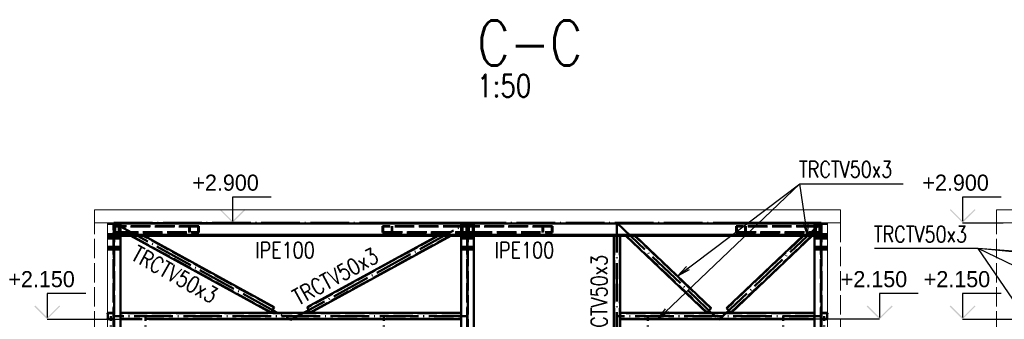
# Paper-space layout 'Layout1' of a CAD drawing. Extents: x -2 to 935, y -36 to 422.
# Tile 25 of 63: x 248 to 401, y 95 to 141. Entities that reach past the tile are written whole.
import ezdxf

# ---------------------------------------------------------------- set-up
doc = ezdxf.new("R2010")
doc.units = 0
doc.linetypes.add('ACAD_ISO02W100', pattern=[15, 12, -3])
doc.linetypes.add('ACAD_ISO04W100', pattern=[30.5, 24, -3, 0.5, -3])
for name, color, linetype, lineweight in [('SS_KOTY-VYSKOVA', 140, 'CONTINUOUS', 25), ('SS_OPLASTENI-PANEL', 9, 'CONTINUOUS', 13), ('SS_POPIS_PROFILU', 13, 'CONTINUOUS', 25), ('SS_SLOUPY', 143, 'CONTINUOUS', 50), ('SS_VAZNICE', 11, 'CONTINUOUS', 50), ('SS_ZTUŽENÍ', 81, 'CONTINUOUS', 50)]:
    doc.layers.add(name, color=color, linetype=linetype, lineweight=lineweight)
doc.styles.add('romans.shx', font='romans.shx', dxfattribs={"height": 5})

psp = doc.layouts.get("Layout1")

# ---------------------------------------------------------------- hatches: boundary and pattern name
at = {"layer": 'SS_KOTY-VYSKOVA'}
for points in [[(279.5826, 111.9484), (279.4412, 111.807), (281.4412, 109.807), (283.4412, 111.807), (283.2997, 111.9484), (281.4412, 110.0898)], [(392.9419, 111.9484), (392.8005, 111.807), (394.8005, 109.807), (396.8005, 111.807), (396.6591, 111.9484), (394.8005, 110.0898)], [(250.8027, 96.9484), (250.6613, 96.807), (252.6613, 94.807), (254.6613, 96.807), (254.5198, 96.9484), (252.6613, 95.0898)], [(380.0579, 96.9484), (379.9164, 96.807), (381.9164, 94.807), (383.9164, 96.807), (383.775, 96.9484), (381.9164, 95.0898)], [(392.9419, 96.9484), (392.8005, 96.807), (394.8005, 94.807), (396.8005, 96.807), (396.6591, 96.9484), (394.8005, 95.0898)]]:
    psp.add_hatch(color=256, dxfattribs=at).paths.add_polyline_path(points)

# ---------------------------------------------------------------- linework, layer by layer
for p, q in [((287.4412, 113.807), (281.4412, 113.807)), ((281.4412, 113.807), (281.4412, 110.0898)), ((400.8005, 113.807), (394.8005, 113.807)), ((394.8005, 113.807), (394.8005, 110.0898)), ((281.4412, 109.807), (264.9659, 109.807)), ((394.8005, 109.807), (401.0723, 109.807)), ((258.6613, 98.807, -50360.24), (252.6613, 98.807, -50360.24)), ((252.6613, 98.807, -50360.24), (252.6613, 95.0898, -50360.24)), ((387.9164, 98.807, -50360.24), (381.9164, 98.807, -50360.24)), ((381.9164, 98.807, -50360.24), (381.9164, 95.0898, -50360.24)), ((400.8005, 98.807, 45599.36), (394.8005, 98.807, 45599.36)), ((394.8005, 98.807, 45599.36), (394.8005, 95.0898, 45599.36)), ((252.6613, 94.807), (264.0154, 94.807)), ((381.9164, 94.807), (371.8163, 94.807)), ((394.8005, 94.807), (404.0719, 94.807))]:
    psp.add_line(p, q, dxfattribs=at)
at = {"layer": 'SS_OPLASTENI-PANEL', "ltscale": 0.25}
for p, q in [((375.8159, 111.807), (260.0159, 111.807)), ((260.0159, 111.807), (260.0159, 109.807)), ((375.8159, 109.807), (375.8159, 111.807)), ((515.8723, 111.807), (400.0723, 111.807)), ((400.0723, 111.807), (400.0723, 109.807)), ((260.0159, 109.807), (375.8159, 109.807)), ((400.0723, 109.807), (515.8723, 109.807))]:
    psp.add_line(p, q, dxfattribs=at)
at = {"layer": 'SS_OPLASTENI-PANEL', "color": 9, "linetype": 'ACAD_ISO02W100', "ltscale": 0.25}
for p, q in [((260.0159, 51.807), (260.0159, 109.807)), ((375.8159, 109.807), (375.8159, 51.807)), ((400.0723, 51.807), (400.0723, 109.807)), ((260.0159, 94.807), (262.0159, 94.807)), ((373.8159, 94.807), (375.8159, 94.807))]:
    psp.add_line(p, q, dxfattribs=at)
at = {"layer": 'SS_OPLASTENI-PANEL', "color": 9, "linetype": 'Continuous', "ltscale": 0.25}
for p, q in [((262.0159, 52.407), (262.0159, 109.807)), ((373.8159, 109.807), (373.8159, 52.407))]:
    psp.add_line(p, q, dxfattribs=at)
at = {"layer": 'SS_POPIS_PROFILU', "color": 0, "linetype": 'ByBlock'}
for p, q in [((370.7165, 107.807), (370.0881, 109.7347)), ((370.7165, 107.807), (370.4176, 109.7845)), ((370.7472, 109.8344), (370.7165, 107.807)), ((350.5171, 101.5413), (351.9121, 103.0126)), ((350.5171, 101.5413), (352.113, 102.7466)), ((352.3139, 102.4806), (350.5171, 101.5413)), ((347.4619, 94.807), (348.6771, 96.4301)), ((347.4619, 94.807), (348.9074, 96.1892)), ((349.1378, 95.9482), (347.4619, 94.807))]:
    psp.add_line(p, q, dxfattribs=at)
at = {"layer": 'SS_POPIS_PROFILU', "color": 13}
for points in [[(347.4619, 94.807), (369.497, 115.8757), (385.5923, 115.8757)], [(350.5171, 101.5413), (369.497, 115.8757), (385.5923, 115.8757)], [(370.7165, 107.807), (369.497, 115.8757), (385.5923, 115.8757)], [(407.3429, 105.0479), (397.2165, 105.7945), (381.1213, 105.7945)], [(420.1723, 72.207), (397.2165, 105.7945), (381.1213, 105.7945)], [(419.9043, 94.867), (397.2165, 105.7945), (381.1213, 105.7945)], [(426.8191, 102.9208), (397.2165, 105.7945), (381.1213, 105.7945)]]:
    psp.add_lwpolyline(points, dxfattribs=at)
at = {"layer": 'SS_SLOUPY', "color": 3, "linetype": 'ACAD_ISO02W100', "ltscale": 0.25}
for p, q in [((262.0159, 109.707), (264.0159, 109.707)), ((262.0159, 109.647), (262.7259, 109.647)), ((262.9659, 52.407), (262.9659, 109.807)), ((263.0659, 109.807), (263.0659, 52.407)), ((263.3059, 109.647), (264.0159, 109.647)), ((316.9159, 109.707), (318.9159, 109.707)), ((316.9159, 109.647), (317.6259, 109.647)), ((317.8659, 52.407), (317.8659, 109.807)), ((317.9659, 109.807), (317.9659, 52.407)), ((318.2059, 109.647), (318.9159, 109.647)), ((371.8159, 109.707), (373.8159, 109.707)), ((371.8159, 109.647), (372.5259, 109.647)), ((372.7659, 52.407), (372.7659, 109.807)), ((372.8659, 109.807), (372.8659, 52.407)), ((373.1059, 109.647), (373.8159, 109.647)), ((262.7259, 108.047), (262.0159, 108.047)), ((264.0159, 107.887), (262.0159, 107.887)), ((262.0159, 107.8548), (262.9659, 107.8548)), ((262.9659, 107.5659), (262.0159, 107.5659)), ((264.0159, 107.387), (262.0159, 107.387)), ((263.0659, 107.8548), (264.0159, 107.8548)), ((264.0159, 107.5659), (263.0659, 107.5659)), ((264.0159, 108.047), (263.3059, 108.047)), ((317.6259, 108.047), (316.9159, 108.047)), ((318.9159, 107.887), (316.9159, 107.887)), ((316.9159, 107.8548), (317.8659, 107.8548)), ((317.8659, 107.5659), (316.9159, 107.5659)), ((318.9159, 107.387), (316.9159, 107.387)), ((317.9659, 107.8548), (318.9159, 107.8548)), ((318.9159, 107.5659), (317.9659, 107.5659)), ((318.9159, 108.047), (318.2059, 108.047)), ((372.5259, 108.047), (371.8159, 108.047)), ((373.8159, 107.887), (371.8159, 107.887)), ((371.8159, 107.8548), (372.7659, 107.8548)), ((372.7659, 107.5659), (371.8159, 107.5659)), ((373.8159, 107.387), (371.8159, 107.387)), ((372.8659, 107.8548), (373.8159, 107.8548)), ((373.8159, 107.5659), (372.8659, 107.5659)), ((373.8159, 108.047), (373.1059, 108.047)), ((262.9659, 106.0659), (262.0159, 106.0659)), ((262.0159, 105.887), (264.0159, 105.887)), ((264.0159, 105.687), (262.0159, 105.687)), ((264.0159, 106.0659), (263.0659, 106.0659)), ((317.8659, 106.0659), (316.9159, 106.0659)), ((316.9159, 105.887), (318.9159, 105.887)), ((318.9159, 105.687), (316.9159, 105.687)), ((318.9159, 106.0659), (317.9659, 106.0659)), ((372.7659, 106.0659), (371.8159, 106.0659)), ((371.8159, 105.887), (373.8159, 105.887)), ((373.8159, 105.687), (371.8159, 105.687)), ((373.8159, 106.0659), (372.8659, 106.0659))]:
    psp.add_line(p, q, dxfattribs=at)
at = {"layer": 'SS_SLOUPY', "color": 7, "linetype": 'ACAD_ISO04W100', "ltscale": 0.25}
for p, q in [((263.0159, 51.807), (263.0159, 109.807)), ((263.0159, 109.807), (263.0159, 109.807)), ((263.0159, 108.887), (263.0159, 104.387)), ((317.9159, 51.807), (317.9159, 109.807)), ((317.9159, 109.807), (317.9159, 109.807)), ((317.9159, 108.887), (317.9159, 104.387)), ((372.8159, 51.807), (372.8159, 109.807)), ((372.8159, 109.807), (372.8159, 109.807)), ((372.8159, 108.887), (372.8159, 104.387))]:
    psp.add_line(p, q, dxfattribs=at)
at = {"layer": 'SS_SLOUPY', "color": 1, "linetype": 'Continuous', "ltscale": 0.25}
for p, q in [((264.0159, 52.407), (264.0159, 109.807)), ((316.9159, 109.807), (316.9159, 95.807)), ((318.9159, 52.407), (318.9159, 109.807)), ((371.8159, 109.807), (371.8159, 95.807)), ((316.9159, 94.807), (316.9159, 72.207)), ((371.8159, 94.807), (371.8159, 72.207))]:
    psp.add_line(p, q, dxfattribs=at)
at = {"layer": 'SS_SLOUPY', "color": 3, "linetype": 'ACAD_ISO02W100', "ltscale": 0.25, "extrusion": (-7.53756e-13, -1.81868e-12, -1)}
for centre, end in [((-262.7259, 109.407), 180), ((-317.6259, 109.407), 179.988493), ((-372.5259, 109.407), 179.988493)]:
    psp.add_arc(centre, 0.24, 90, end, dxfattribs=at)
at = {"layer": 'SS_SLOUPY', "color": 3, "linetype": 'ACAD_ISO02W100', "ltscale": 0.25, "extrusion": (1.81868e-12, -7.53144e-13, -1)}
for centre, start in [((-263.3059, 109.407), 0.011577), ((-318.2059, 109.407), 0.011507), ((-373.1059, 109.407), 0)]:
    psp.add_arc(centre, 0.24, start, 90, dxfattribs=at)
at = {"layer": 'SS_SLOUPY', "color": 3, "linetype": 'ACAD_ISO02W100', "ltscale": 0.25, "extrusion": (-7.53756e-13, 1.8193e-12, -1)}
for centre, start in [((-262.7259, 108.287), 180), ((-317.6259, 108.287), 180.011503), ((-372.5259, 108.287), 180.011503)]:
    psp.add_arc(centre, 0.24, start, 270, dxfattribs=at)
at = {"layer": 'SS_SLOUPY', "color": 3, "linetype": 'ACAD_ISO02W100', "ltscale": 0.25, "extrusion": (1.81868e-12, 7.53756e-13, -1)}
for centre, end in [((-263.3059, 108.287), 359.988426), ((-318.2059, 108.287), 359.988497), ((-373.1059, 108.287), 0)]:
    psp.add_arc(centre, 0.24, 270, end, dxfattribs=at)
at = {"layer": 'SS_VAZNICE', "color": 7, "linetype": 'ACAD_ISO04W100', "ltscale": 0.25}
for p, q in [((263.0159, 109.807), (317.9159, 109.807)), ((317.9159, 109.807), (372.8159, 109.807))]:
    psp.add_line(p, q, dxfattribs=at)
at = {"layer": 'SS_VAZNICE', "color": 3, "linetype": 'ACAD_ISO02W100', "ltscale": 0.25}
for p, q in [((263.0659, 109.693), (264.0159, 109.693)), ((316.9159, 109.693), (317.8659, 109.693)), ((317.9659, 109.693), (318.9159, 109.693)), ((371.8159, 109.693), (372.7659, 109.693)), ((263.0659, 107.921), (264.0159, 107.921)), ((263.0659, 107.807), (264.0159, 107.807)), ((316.9159, 107.921), (317.8659, 107.921)), ((316.9159, 107.807), (317.8659, 107.807)), ((317.9659, 107.921), (318.9159, 107.921)), ((317.9659, 107.807), (318.9159, 107.807)), ((371.8159, 107.921), (372.7659, 107.921)), ((371.8159, 107.807), (372.7659, 107.807))]:
    psp.add_line(p, q, dxfattribs=at)
at = {"layer": 'SS_VAZNICE', "color": 1, "linetype": 'Continuous', "ltscale": 0.25}
for p, q in [((264.0159, 109.693), (316.9159, 109.693)), ((318.9159, 109.693), (371.8159, 109.693)), ((264.0159, 107.921), (316.9159, 107.921)), ((264.0159, 107.807), (265.6143, 107.807)), ((267.6891, 107.807), (313.2427, 107.807)), ((315.3175, 107.807), (316.9159, 107.807)), ((318.9159, 107.921), (371.8159, 107.921)), ((318.9159, 107.807), (340.6159, 107.807)), ((341.6159, 107.807), (342.4904, 107.807)), ((343.9401, 107.807), (369.9916, 107.807)), ((371.4414, 107.807), (371.8159, 107.807))]:
    psp.add_line(p, q, dxfattribs=at)
at = {"layer": 'SS_ZTUŽENÍ', "color": 7, "linetype": 'ACAD_ISO04W100', "ltscale": 0.25}
for p, q in [((263.0159, 109.807), (290.4659, 94.707)), ((263.0159, 109.807), (275.4418, 109.807)), ((290.4659, 94.707), (317.9159, 109.807)), ((305.49, 109.807), (317.9159, 109.807)), ((317.9159, 109.807), (330.3418, 109.807)), ((341.1159, 51.807), (341.1159, 109.807)), ((341.1159, 109.807), (356.9659, 94.707)), ((356.9659, 94.707), (372.8159, 109.807)), ((360.39, 109.807), (372.8159, 109.807)), ((262.5159, 95.307), (262.5159, 95.307)), ((262.5159, 71.707), (262.5159, 95.307)), ((317.9159, 95.307), (263.0159, 95.307)), ((267.9159, 71.707), (267.9159, 95.307)), ((304.9159, 71.707), (304.9159, 95.307)), ((372.8159, 95.307), (341.1159, 95.307)), ((345.9159, 71.707), (345.9159, 95.307)), ((366.9159, 71.707), (366.9159, 95.307)), ((373.3159, 95.307), (373.3159, 95.307)), ((373.3159, 71.707), (373.3159, 95.307))]:
    psp.add_line(p, q, dxfattribs=at)
at = {"layer": 'SS_ZTUŽENÍ', "color": 3, "linetype": 'ACAD_ISO02W100', "ltscale": 0.25}
for p, q in [((263.8165, 109.307), (263.1537, 109.307)), ((263.1537, 109.307), (263.1537, 108.307)), ((263.7768, 109.247), (263.1935, 109.247)), ((263.1935, 109.247), (263.1935, 108.367)), ((276.1056, 109.247), (263.7768, 109.247)), ((263.7768, 109.247), (263.7768, 108.367)), ((264.0159, 109.307), (263.8165, 109.307)), ((263.8165, 109.307), (263.8165, 108.307)), ((276.1961, 109.307), (264.0159, 109.307)), ((274.6875, 108.307), (274.6875, 109.307)), ((274.778, 108.367), (274.778, 109.247)), ((276.1056, 108.367), (276.1056, 109.247)), ((276.1961, 108.307), (276.1961, 109.307)), ((317.1152, 109.307), (304.7356, 109.307)), ((304.7356, 109.307), (304.7356, 108.307)), ((317.155, 109.247), (304.8261, 109.247)), ((304.8261, 109.247), (304.8261, 108.367)), ((306.1538, 109.247), (306.1538, 108.367)), ((306.2443, 109.307), (306.2443, 108.307)), ((317.7781, 109.307), (317.1152, 109.307)), ((317.1152, 108.307), (317.1152, 109.307)), ((317.7383, 109.247), (317.155, 109.247)), ((317.155, 108.367), (317.155, 109.247)), ((317.7383, 108.367), (317.7383, 109.247)), ((317.7781, 108.307), (317.7781, 109.307)), ((318.1486, 109.307), (318.1089, 109.307)), ((318.1089, 109.307), (318.1089, 108.307)), ((318.7717, 109.307), (318.1486, 109.307)), ((318.7319, 109.247), (318.1486, 109.247)), ((318.1486, 109.247), (318.1486, 108.367)), ((331.0056, 109.247), (318.7319, 109.247)), ((318.7319, 109.247), (318.7319, 108.367)), ((318.9159, 109.307), (318.7717, 109.307)), ((318.7717, 109.307), (318.7717, 108.307)), ((331.0961, 109.307), (318.9159, 109.307)), ((329.5875, 108.307), (329.5875, 109.307)), ((329.678, 108.367), (329.678, 109.247)), ((331.0056, 108.367), (331.0056, 109.247)), ((331.0961, 108.307), (331.0961, 109.307)), ((371.9601, 109.307), (359.6356, 109.307)), ((359.6356, 109.307), (359.6356, 108.307)), ((371.9998, 109.247), (359.7261, 109.247)), ((359.7261, 109.247), (359.7261, 108.367)), ((361.0538, 109.247), (361.0538, 108.367)), ((361.1443, 109.307), (361.1443, 108.307)), ((372.6229, 109.307), (371.9601, 109.307)), ((371.9601, 108.307), (371.9601, 109.307)), ((372.5831, 109.247), (371.9998, 109.247)), ((371.9998, 108.367), (371.9998, 109.247)), ((372.5831, 108.367), (372.5831, 109.247)), ((372.6229, 108.307), (372.6229, 109.307)), ((263.1537, 108.307), (263.8165, 108.307)), ((263.1935, 108.367), (263.7768, 108.367)), ((263.7768, 108.367), (276.1056, 108.367)), ((263.8165, 108.307), (276.1961, 108.307)), ((265.7388, 107.807), (287.4577, 95.8596)), ((287.8819, 96.6306), (267.5646, 107.807)), ((313.3672, 107.807), (293.0499, 96.6306)), ((293.474, 95.8596), (315.193, 107.807)), ((304.7356, 108.307), (317.1152, 108.307)), ((304.8261, 108.367), (317.155, 108.367)), ((317.1152, 108.307), (317.7781, 108.307)), ((317.155, 108.367), (317.7383, 108.367)), ((318.1089, 108.307), (318.7717, 108.307)), ((318.1486, 108.367), (318.7319, 108.367)), ((318.7319, 108.367), (331.0056, 108.367)), ((318.7717, 108.307), (331.0961, 108.307)), ((340.6759, 107.807), (340.6759, 52.307)), ((341.5559, 52.307), (341.5559, 107.807)), ((342.5773, 107.807), (355.1277, 95.8505)), ((355.7347, 96.4876), (343.8531, 107.807)), ((370.0786, 107.807), (358.197, 96.4876)), ((358.804, 95.8505), (371.3544, 107.807)), ((359.6356, 108.307), (371.9601, 108.307)), ((359.7261, 108.367), (371.9998, 108.367)), ((371.9601, 108.307), (372.6229, 108.307)), ((371.9998, 108.367), (372.5831, 108.367)), ((262.0159, 94.807), (262.1359, 94.807)), ((262.0759, 95.687), (262.0759, 94.927)), ((262.8959, 95.807), (262.1359, 95.807)), ((262.8959, 95.747), (262.1359, 95.747)), ((262.1359, 94.867), (262.8959, 94.867)), ((262.1359, 94.807), (262.8959, 94.807)), ((262.8959, 94.807), (263.0159, 94.807)), ((262.9559, 94.927), (262.9559, 95.687)), ((263.0159, 94.927), (263.0159, 95.687)), ((316.9159, 95.747), (264.0159, 95.747)), ((264.0159, 94.867), (316.9159, 94.867)), ((371.8159, 95.747), (341.6159, 95.747)), ((341.6159, 94.867), (371.8159, 94.867)), ((372.8159, 95.687), (372.8159, 94.927)), ((372.8159, 94.807), (372.9359, 94.807)), ((372.8759, 95.687), (372.8759, 94.927)), ((373.6959, 95.807), (372.9359, 95.807)), ((373.6959, 95.747), (372.9359, 95.747)), ((372.9359, 94.867), (373.6959, 94.867)), ((372.9359, 94.807), (373.6959, 94.807)), ((373.6959, 94.807), (373.8159, 94.807)), ((373.7559, 94.927), (373.7559, 95.687))]:
    psp.add_line(p, q, dxfattribs=at)
at = {"layer": 'SS_ZTUŽENÍ', "color": 1, "linetype": 'Continuous', "ltscale": 0.25}
for p, q in [((265.6143, 107.807), (287.4288, 95.807)), ((265.6143, 107.807), (267.6891, 107.807)), ((287.9108, 96.6832), (267.6891, 107.807)), ((313.2427, 107.807), (293.021, 96.6832)), ((293.503, 95.807), (315.3175, 107.807)), ((313.2427, 107.807), (315.3175, 107.807)), ((340.6159, 107.807), (341.6159, 107.807)), ((340.6159, 107.807), (340.6159, 78.207)), ((341.6159, 52.307), (341.6159, 107.807)), ((342.4904, 107.807), (355.0863, 95.807)), ((342.4904, 107.807), (343.9401, 107.807)), ((355.7761, 96.531), (343.9401, 107.807)), ((369.9916, 107.807), (358.1556, 96.531)), ((358.8454, 95.807), (371.4414, 107.807)), ((369.9916, 107.807), (371.4414, 107.807)), ((287.4288, 95.807), (287.9108, 96.6832)), ((293.021, 96.6832), (293.503, 95.807)), ((355.0863, 95.807), (355.7761, 96.531)), ((358.1556, 96.531), (358.8454, 95.807)), ((316.9159, 95.807), (264.0159, 95.807)), ((264.0159, 94.807), (267.4159, 94.807)), ((268.4159, 94.807), (316.9159, 94.807)), ((316.9159, 95.807), (316.9159, 94.807)), ((371.8159, 95.807), (341.6159, 95.807)), ((341.6159, 94.807), (371.8159, 94.807)), ((371.8159, 95.807), (371.8159, 94.807))]:
    psp.add_line(p, q, dxfattribs=at)
at = {"layer": 'SS_ZTUŽENÍ', "color": 3, "linetype": 'ACAD_ISO02W100', "ltscale": 0.25}
for centre, start, end in [((262.1359, 95.687), 90, 180), ((262.1359, 94.927), 180, 270), ((262.8959, 95.687), 0, 90), ((262.8959, 94.927), 270, 0), ((372.9359, 95.687), 90, 180), ((372.9359, 94.927), 180, 270), ((373.6959, 95.687), 0, 90), ((373.6959, 94.927), 270, 0)]:
    psp.add_arc(centre, 0.12, start, end, dxfattribs=at)
at = {"layer": 'SS_ZTUŽENÍ', "color": 3, "linetype": 'ACAD_ISO02W100', "ltscale": 0.25, "extrusion": (-4.85094e-12, 2.00951e-12, -1)}
psp.add_arc((-262.1359, 95.687, 0), 0.06, 0, 90, dxfattribs=at)
at = {"layer": 'SS_ZTUŽENÍ', "color": 3, "linetype": 'ACAD_ISO02W100', "ltscale": 0.25, "extrusion": (-4.85094e-12, -2.00889e-12, -1)}
psp.add_arc((-262.1359, 94.927, 0), 0.06, 270, 0, dxfattribs=at)
at = {"layer": 'SS_ZTUŽENÍ', "color": 3, "linetype": 'ACAD_ISO02W100', "ltscale": 0.25, "extrusion": (2.00889e-12, 4.85094e-12, -1)}
psp.add_arc((-262.8959, 95.687), 0.06, 90, 180, dxfattribs=at)
at = {"layer": 'SS_ZTUŽENÍ', "color": 3, "linetype": 'ACAD_ISO02W100', "ltscale": 0.25, "extrusion": (2.00889e-12, -4.85033e-12, -1)}
psp.add_arc((-262.8959, 94.927), 0.06, 180, 270, dxfattribs=at)
at = {"layer": 'SS_ZTUŽENÍ', "color": 3, "linetype": 'ACAD_ISO02W100', "ltscale": 0.25, "extrusion": (-2.42563e-12, 1.00491e-12, -1)}
psp.add_arc((-372.9359, 95.687), 0.06, 0, 90, dxfattribs=at)
at = {"layer": 'SS_ZTUŽENÍ', "color": 3, "linetype": 'ACAD_ISO02W100', "ltscale": 0.25, "extrusion": (-2.42563e-12, -1.00429e-12, -1)}
psp.add_arc((-372.9359, 94.927), 0.06, 270, 0, dxfattribs=at)
at = {"layer": 'SS_ZTUŽENÍ', "color": 3, "linetype": 'ACAD_ISO02W100', "ltscale": 0.25, "extrusion": (1.00429e-12, 2.42563e-12, -1)}
psp.add_arc((-373.6959, 95.687), 0.06, 90, 180, dxfattribs=at)
at = {"layer": 'SS_ZTUŽENÍ', "color": 3, "linetype": 'ACAD_ISO02W100', "ltscale": 0.25, "extrusion": (1.00429e-12, -2.42501e-12, -1)}
psp.add_arc((-373.6959, 94.927), 0.06, 180, 270, dxfattribs=at)

# ---------------------------------------------------------------- texts
at = {"layer": 'SS_KOTY-VYSKOVA'}
for s, p in [('+2.900', (275.1909, 114.807)), ('+2.900', (388.5502, 114.807)), ('+2.150', (246.6193, 99.807)), ('+2.150', (375.8745, 99.807)), ('+2.150', (388.7586, 99.807))]:
    psp.add_text(s, height=2.5, dxfattribs=at).set_placement(p)
at = {"layer": 'SS_POPIS_PROFILU', "color": 6, "style": 'romans.shx', "width": 0.8}
psp.add_text('C-C', height=7, dxfattribs=at).set_placement((319.4311, 134.2703))
at = {"layer": 'SS_POPIS_PROFILU', "color": 2, "style": 'romans.shx', "width": 0.8}
psp.add_text('1:50', height=3.5, dxfattribs=at).set_placement((319.4164, 129.3703))
at = {"layer": 'SS_POPIS_PROFILU', "color": 13, "style": 'romans.shx', "width": 0.8}
for s, p in [('TRCTV50x3', (369.3814, 116.8757)), ('TRCTV50x3', (369.3814, 116.8757)), ('TRCTV50x3', (369.3814, 116.8757)), ('TRCTV50x3', (381.0056, 106.7945)), ('TRCTV50x3', (381.0056, 106.7945)), ('TRCTV50x3', (381.0056, 106.7945)), ('TRCTV50x3', (381.0056, 106.7945)), ('IPE100', (284.9409, 104.297)), ('IPE100', (322.1188, 104.297))]:
    psp.add_text(s, height=2.5, dxfattribs=at).set_placement(p)
for rotation, p in [(331.1852, (265.5128, 104.1783)), (28.8148, (291.6509, 96.8883)), (90, (339.5949, 90.332))]:
    psp.add_text('TRCTV50x3', height=2.5, rotation=rotation, dxfattribs=at).set_placement(p)

doc.saveas('drawing.dxf')
